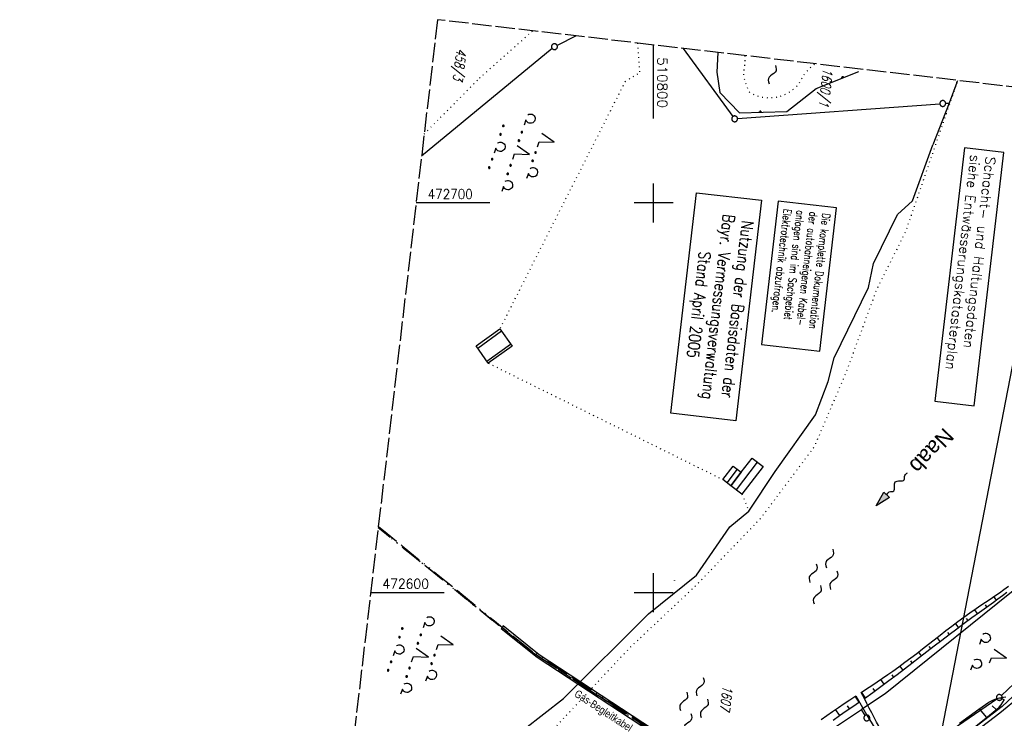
# Model space of a CAD drawing. Extents: x 510637 to 511182, y 471777 to 472747.
# Tile 27 of 42: x 510637 to 510890, y 472568 to 472747. Entities that reach past the tile are written whole.
import ezdxf
from ezdxf.enums import TextEntityAlignment as Align

# ---------------------------------------------------------------- set-up
doc = ezdxf.new("R2010")
doc.units = 0
doc.header["$LTSCALE"] = 10
doc.header["$MEASUREMENT"] = 0
for name, pattern in [('ACAD_ISO13W100', [37, 12, -3, 12, -3, 0.5, -3, 0.5, -3]), ('AUSGEZOGEN', [0]), ('LT00', [0]), ('LT08', [0.42, 0.2, -0.1, 0.02, -0.1]), ('LT14', [0.6, 0.5, -0.1]), ('PUNKTX2_STR', [0.6, 0.1, -0.5])]:
    doc.linetypes.add(name, pattern=pattern)
doc.layers.get('0').update_dxf_attribs({"linetype": 'LT00'})
for name, color, linetype in [('--FLIEßRICHTPFEIL', 180, 'Continuous'), ('--WASSER_GRENZE', 180, 'PUNKTX2_STR'), ('--WASSER_NUTZUNG', 180, 'Continuous'), ('ABWASSERLTG', 24, 'LT00'), ('BAB-KABEL_TEXT_KASTEN', 224, 'Continuous'), ('D-D_BESCHRIFT', 182, 'Continuous'), ('DFK_BEB_SCHR', 254, 'LT00'), ('DFK_BEBAUUNG', 250, 'LT00'), ('DFK_FLUR_NR', 250, 'LT00'), ('DFK_GZPKT', 250, 'LT00'), ('DFK_KATASTER', 250, 'LT00'), ('DFK_NUTZUNG', 250, 'LT00'), ('DFK_NUTZUNGSGRENZE', 70, 'PUNKTX2_STR'), ('DFK_STAND', 22, 'LT00'), ('DFK_TOPO-ANL', 252, 'LT00'), ('DFK_TOPO-SYM', 252, 'LT00'), ('GASLTG', 250, 'ACAD_ISO13W100'), ('GASLTG_TEXT', 250, 'Continuous'), ('GEWÄSSERNAME', 255, 'Continuous'), ('STROM_FREILTG', 80, 'STROMFREILEITUNG'), ('STROM_UNTER', 80, 'LT08'), ('V94_AFBR_BAB', 250, 'LT00'), ('V94_BOESCH', 250, 'LT00'), ('V94_BOSCHUNG', 250, 'LT00'), ('V94_GRABEN', 250, 'LT00'), ('V94_RASTER', 250, 'LT00')]:
    doc.layers.add(name, color=color, linetype=linetype)
doc.layers.add('-BLATT_94-RAND', color=7, linetype='LT14', plot=False)
doc.styles.add('Beschrift', font='ARIAL.TTF')
doc.styles.add('ROMANS', font='romans.shx', dxfattribs={"width": 0.8})
doc.styles.get("Standard").update_dxf_attribs({"font": 'romans.shx'})
doc.styles.add('Strom', font='txt.shx')
doc.styles.add('Versorgungsltg', font='ARIAL.TTF', dxfattribs={"width": 0.8, "height": 2})
doc.linetypes.add('STROMFREILEITUNG', pattern='A,12.7,-5.5,["xx",Strom,S=2.5,R=0,X=-2.6,Y=-0.85],-4.35', length=22.55)

# ---------------------------------------------------------------- blocks, each defined once
blk = doc.blocks.new('SYMB7201')
at = {"color": 0, "linetype": 'ByBlock'}
for p, q in [((0, 0.385), (-0.11, 0.015)), ((-0.255, -0.385), (-0.115, -0.385)), ((0.445, -0.385), (0.585, -0.385))]:
    blk.add_line(p, q, dxfattribs=at)
for points in [[(0.25, 0.015), (0.11, 0.015), (0, 0.385)], [(-0.393816, -0.383308), (-0.416239, -0.362945), (-0.432849, -0.337617), (-0.442589, -0.308936), (-0.444836, -0.27873), (-0.439449, -0.248923), (-0.426769, -0.221415), (-0.407606, -0.197958), (-0.38318, -0.180047), (-0.355047, -0.168823), (-0.325, -0.165), (-0.294953, -0.168823), (-0.26682, -0.180047), (-0.242394, -0.197959), (-0.223231, -0.221415), (-0.210551, -0.248923), (-0.205164, -0.27873), (-0.207411, -0.308936), (-0.21715, -0.337617), (-0.233761, -0.362945), (-0.256184, -0.383308)], [(0.306185, -0.383308), (0.283761, -0.362945), (0.267151, -0.337617), (0.257411, -0.308936), (0.255164, -0.27873), (0.260552, -0.248923), (0.273231, -0.221415), (0.292394, -0.197958), (0.31682, -0.180047), (0.344953, -0.168823), (0.375, -0.165), (0.405047, -0.168823), (0.43318, -0.180047), (0.457606, -0.197959), (0.476769, -0.221415), (0.489449, -0.248923), (0.494836, -0.27873), (0.492589, -0.308936), (0.48285, -0.337617), (0.466239, -0.362945), (0.443816, -0.383308)]]:
    blk.add_lwpolyline(points, dxfattribs=at)
blk = doc.blocks.new('SYMB7160')
at = {"color": 0, "linetype": 'ByBlock'}
for p, q in [((-0.115, 0.327919), (-0.115, 0.302081)), ((-0.11, 0.297895), (-0.11, 0.332105)), ((-0.105, 0.334164), (-0.105, 0.295836)), ((-0.1, 0.295204), (-0.1, 0.334796)), ((-0.095, 0.334164), (-0.095, 0.295836)), ((-0.09, 0.297895), (-0.09, 0.332105)), ((-0.085, 0.327919), (-0.085, 0.302081)), ((-0.08, 0.314874), (-0.08, 0.315145)), ((0.115, 0.327919), (0.115, 0.302081)), ((0.12, 0.297895), (0.12, 0.332105)), ((0.125, 0.334164), (0.125, 0.295836)), ((0.13, 0.295204), (0.13, 0.334796)), ((0.135, 0.334164), (0.135, 0.295836)), ((0.14, 0.297895), (0.14, 0.332105)), ((0.145, 0.327919), (0.145, 0.302081)), ((0.15, 0.314874), (0.15, 0.315145)), ((0.47, 0.315), (0.61, 0.315)), ((0, 0.185), (-0.11, -0.185)), ((-0.81, -0.185), (-0.67, -0.185)), ((-0.495, -0.172081), (-0.495, -0.197919)), ((-0.49, -0.202106), (-0.49, -0.167895)), ((-0.485, -0.165836), (-0.485, -0.204164)), ((-0.48, -0.204796), (-0.48, -0.165204)), ((-0.475, -0.165836), (-0.475, -0.204164)), ((-0.47, -0.202106), (-0.47, -0.167895)), ((-0.465, -0.172081), (-0.465, -0.197919)), ((-0.46, -0.185126), (-0.46, -0.184855)), ((-0.265, -0.172081), (-0.265, -0.197919)), ((-0.26, -0.202106), (-0.26, -0.167895)), ((-0.255, -0.165836), (-0.255, -0.204164)), ((-0.25, -0.204796), (-0.25, -0.165204)), ((-0.245, -0.165836), (-0.245, -0.204164)), ((-0.24, -0.202106), (-0.24, -0.167895)), ((-0.235, -0.172081), (-0.235, -0.197919)), ((-0.23, -0.185126), (-0.23, -0.184855)), ((0.405, -0.172081), (0.405, -0.197919)), ((0.41, -0.202106), (0.41, -0.167895)), ((0.415, -0.165836), (0.415, -0.204164)), ((0.42, -0.204796), (0.42, -0.165204)), ((0.425, -0.165836), (0.425, -0.204164)), ((0.43, -0.202106), (0.43, -0.167895)), ((0.435, -0.172081), (0.435, -0.197919)), ((0.44, -0.185126), (0.44, -0.184855)), ((0.635, -0.172081), (0.635, -0.197919)), ((0.64, -0.202106), (0.64, -0.167895)), ((0.645, -0.165836), (0.645, -0.204164)), ((0.65, -0.204796), (0.65, -0.165204)), ((0.655, -0.165836), (0.655, -0.204164)), ((0.66, -0.202106), (0.66, -0.167895)), ((0.665, -0.172081), (0.665, -0.197919)), ((0.67, -0.185126), (0.67, -0.184855)), ((0.99, -0.185), (1.13, -0.185)), ((-0.494999, -0.672082), (-0.494999, -0.69792)), ((-0.489999, -0.702107), (-0.489999, -0.667896)), ((-0.484999, -0.665837), (-0.484999, -0.704165)), ((-0.479999, -0.704798), (-0.479999, -0.665205)), ((-0.474999, -0.665837), (-0.474999, -0.704165)), ((-0.469999, -0.702107), (-0.469999, -0.667896)), ((-0.464999, -0.672082), (-0.464999, -0.69792)), ((-0.459999, -0.685127), (-0.459999, -0.684856)), ((-0.264999, -0.672082), (-0.264999, -0.69792)), ((-0.259999, -0.702107), (-0.259999, -0.667896)), ((-0.254999, -0.665837), (-0.254999, -0.704165)), ((-0.249999, -0.704798), (-0.249999, -0.665205)), ((-0.244999, -0.665837), (-0.244999, -0.704165)), ((-0.239999, -0.702107), (-0.239999, -0.667896)), ((-0.234999, -0.672082), (-0.234999, -0.69792)), ((-0.229999, -0.685127), (-0.229999, -0.684856)), ((0.12, -0.685), (0.26, -0.685)), ((0.405001, -0.672082), (0.405001, -0.69792)), ((0.410001, -0.702107), (0.410001, -0.667896)), ((0.415001, -0.665837), (0.415001, -0.704165)), ((0.420001, -0.704798), (0.420001, -0.665205)), ((0.425001, -0.665837), (0.425001, -0.704165)), ((0.430001, -0.702107), (0.430001, -0.667896)), ((0.435001, -0.672082), (0.435001, -0.69792)), ((0.440001, -0.685127), (0.440001, -0.684856)), ((0.635001, -0.672082), (0.635001, -0.69792)), ((0.640001, -0.702107), (0.640001, -0.667896)), ((0.645001, -0.665837), (0.645001, -0.704165)), ((0.650001, -0.704798), (0.650001, -0.665205)), ((0.655001, -0.665837), (0.655001, -0.704165)), ((0.660001, -0.702107), (0.660001, -0.667896)), ((0.665001, -0.672082), (0.665001, -0.69792)), ((0.670001, -0.685127), (0.670001, -0.684856))]:
    blk.add_line(p, q, dxfattribs=at)
for points in [[(-0.25, 0.315), (-0.39, 0.315), (-0.5, 0.685), (-0.61, 0.315)], [(0.331185, 0.316692), (0.309033, 0.337447), (0.292775, 0.363081), (0.283443, 0.391966), (0.28163, 0.422267), (0.287451, 0.452058), (0.300537, 0.479448), (0.320056, 0.502696), (0.344767, 0.520324), (0.373102, 0.531213), (0.40326, 0.534672), (0.433324, 0.530479), (0.461385, 0.518902), (0.48566, 0.500677), (0.504606, 0.47696), (0.51702, 0.44926), (0.522114, 0.419335), (0.519563, 0.389087), (0.509529, 0.360438), (0.492651, 0.335208), (0.47, 0.315)], [(-0.08, 0.315), (-0.081981, 0.323678), (-0.08753, 0.330637), (-0.09555, 0.334499), (-0.10445, 0.334499), (-0.11247, 0.330637), (-0.118019, 0.323678), (-0.12, 0.315), (-0.118019, 0.306322), (-0.11247, 0.299363), (-0.10445, 0.295501), (-0.09555, 0.295501), (-0.08753, 0.299363), (-0.081981, 0.306322), (-0.08, 0.315)], [(0.15, 0.315), (0.148019, 0.323678), (0.14247, 0.330637), (0.13445, 0.334499), (0.12555, 0.334499), (0.11753, 0.330637), (0.111981, 0.323678), (0.11, 0.315), (0.111981, 0.306322), (0.11753, 0.299363), (0.12555, 0.295501), (0.13445, 0.295501), (0.14247, 0.299363), (0.148019, 0.306322), (0.15, 0.315)], [(-0.948816, -0.183308), (-0.971239, -0.162945), (-0.987849, -0.137617), (-0.997589, -0.108936), (-0.999836, -0.07873), (-0.994448, -0.048923), (-0.981769, -0.021415), (-0.962606, 0.002042)], [(-0.962606, 0.002042), (-0.93818, 0.019953), (-0.910047, 0.031177), (-0.88, 0.035), (-0.849953, 0.031177), (-0.82182, 0.019953), (-0.797394, 0.002041)], [(-0.797394, 0.002041), (-0.77823, -0.021415), (-0.765551, -0.048923), (-0.760164, -0.07873), (-0.762411, -0.108936), (-0.772151, -0.137617), (-0.788761, -0.162945), (-0.811185, -0.183308)], [(0.25, -0.185), (0.11, -0.185), (0, 0.185)], [(0.851185, -0.183308), (0.828981, -0.162539), (0.812677, -0.136876), (0.803312, -0.107952), (0.801479, -0.077603), (0.807295, -0.047762), (0.820391, -0.020323), (0.839933, 0.002967)], [(0.839933, 0.002967), (0.86468, 0.020629), (0.893059, 0.031539), (0.923264, 0.035004), (0.953376, 0.030804), (0.98148, 0.019205), (1.005789, 0.000945)], [(1.005789, 0.000945), (1.024758, -0.022815), (1.037181, -0.050564), (1.042268, -0.080539), (1.039696, -0.110833), (1.029628, -0.139521), (1.012704, -0.164779), (0.99, -0.185)], [(-0.46, -0.185), (-0.461981, -0.176322), (-0.46753, -0.169363), (-0.47555, -0.165501), (-0.48445, -0.165501), (-0.49247, -0.169363), (-0.498019, -0.176322), (-0.5, -0.185), (-0.498019, -0.193678), (-0.49247, -0.200637), (-0.48445, -0.204499), (-0.47555, -0.204499), (-0.46753, -0.200637), (-0.461981, -0.193678), (-0.46, -0.185)], [(-0.23, -0.185), (-0.231981, -0.176322), (-0.23753, -0.169363), (-0.24555, -0.165501), (-0.25445, -0.165501), (-0.26247, -0.169363), (-0.268019, -0.176322), (-0.27, -0.185), (-0.268019, -0.193678), (-0.26247, -0.200637), (-0.25445, -0.204499), (-0.24555, -0.204499), (-0.23753, -0.200637), (-0.231981, -0.193678), (-0.23, -0.185)], [(0.44, -0.185), (0.438019, -0.176322), (0.43247, -0.169363), (0.42445, -0.165501), (0.41555, -0.165501), (0.40753, -0.169363), (0.401981, -0.176322), (0.4, -0.185), (0.401981, -0.193678), (0.40753, -0.200637), (0.41555, -0.204499), (0.42445, -0.204499), (0.43247, -0.200637), (0.438019, -0.193678), (0.44, -0.185)], [(0.67, -0.185), (0.668019, -0.176322), (0.66247, -0.169363), (0.654451, -0.165501), (0.64555, -0.165501), (0.63753, -0.169363), (0.631981, -0.176322), (0.63, -0.185), (0.631981, -0.193678), (0.63753, -0.200637), (0.64555, -0.204499), (0.654451, -0.204499), (0.66247, -0.200637), (0.668019, -0.193678), (0.67, -0.185)], [(-0.018816, -0.683308), (-0.041069, -0.662525), (-0.057415, -0.636836), (-0.066813, -0.607873), (-0.068665, -0.577481), (-0.062854, -0.547591), (-0.049749, -0.520107), (-0.030183, -0.496776), (-0.005403, -0.479082), (0.023017, -0.468152), (0.053267, -0.46468), (0.083424, -0.468888), (0.111569, -0.480508), (0.135911, -0.4988), (0.154902, -0.522601), (0.167333, -0.550397), (0.172414, -0.580419), (0.169822, -0.610758), (0.159721, -0.639482), (0.142754, -0.664766), (0.12, -0.685)], [(-0.459999, -0.685001), (-0.461979, -0.676324), (-0.467529, -0.669365), (-0.475548, -0.665503), (-0.484449, -0.665503), (-0.492468, -0.669365), (-0.498018, -0.676324), (-0.499999, -0.685001), (-0.498018, -0.693679), (-0.492468, -0.700638), (-0.484449, -0.7045), (-0.475548, -0.7045), (-0.467529, -0.700638), (-0.461979, -0.693679), (-0.459999, -0.685001)], [(-0.229999, -0.685001), (-0.231979, -0.676324), (-0.237529, -0.669365), (-0.245548, -0.665503), (-0.254449, -0.665503), (-0.262468, -0.669365), (-0.268018, -0.676324), (-0.269999, -0.685001), (-0.268018, -0.693679), (-0.262468, -0.700638), (-0.254449, -0.7045), (-0.245548, -0.7045), (-0.237529, -0.700638), (-0.231979, -0.693679), (-0.229999, -0.685001)], [(0.440001, -0.685001), (0.438021, -0.676323), (0.432471, -0.669364), (0.424452, -0.665503), (0.415551, -0.665503), (0.407532, -0.669364), (0.401982, -0.676323), (0.400001, -0.685001), (0.401982, -0.693679), (0.407532, -0.700638), (0.415551, -0.7045), (0.424452, -0.7045), (0.432471, -0.700638), (0.438021, -0.693679), (0.440001, -0.685001)], [(0.670001, -0.685001), (0.668021, -0.676323), (0.662471, -0.669364), (0.654452, -0.665503), (0.645551, -0.665503), (0.637532, -0.669364), (0.631982, -0.676323), (0.630001, -0.685001), (0.631982, -0.693679), (0.637532, -0.700638), (0.645551, -0.7045), (0.654452, -0.7045), (0.662471, -0.700638), (0.668021, -0.693679), (0.670001, -0.685001)]]:
    blk.add_lwpolyline(points, dxfattribs=at)
blk = doc.blocks.new('SYMB7293')
at = {"color": 0, "linetype": 'ByBlock'}
for p, q in [((-0.25, 0), (-0.25, 0.2)), ((0, 0), (0, 0.4)), ((0.25, 0), (0.25, 0.2))]:
    blk.add_line(p, q, dxfattribs=at)
blk = doc.blocks.new('SYMB7301')
at = {"color": 0, "linetype": 'ByBlock'}
for p, q in [((-0.128693, 0), (0, 0.128693)), ((0, -0.128693), (-0.128693, 0)), ((0, 0.128693), (0.128693, 0)), ((0.128693, 0), (0, -0.128693)), ((0.000059, -0.009738), (0.000059, 0.009897)), ((-0.00901, -0.004339), (-0.002225, -0.009749))]:
    blk.add_line(p, q, dxfattribs=at)
for points in [[(-0.002225, 0.009749), (-0.00901, 0.004339), (-0.00901, -0.004339)], [(0.01, 0), (0.006235, 0.007818), (-0.002225, 0.009749)], [(-0.002225, -0.009749), (0.006235, -0.007818), (0.01, 0)]]:
    blk.add_lwpolyline(points, dxfattribs=at)
blk = doc.blocks.new('SYMB7010')
at = {"color": 0, "linetype": 'ByBlock'}
for points in [[(-0.031408, 0.499213), (-0.093728, 0.49134), (-0.15457, 0.475719), (-0.212975, 0.452595), (-0.268021, 0.422333), (-0.31884, 0.385411), (-0.36463, 0.342411), (-0.40467, 0.29401), (-0.438329, 0.240973), (-0.465074, 0.184136), (-0.484486, 0.124395), (-0.496256, 0.062692), (-0.5002, 0)], [(-0.5002, 0), (-0.496256, -0.062692), (-0.484486, -0.124395), (-0.465075, -0.184136), (-0.438329, -0.240973), (-0.404671, -0.29401), (-0.36463, -0.342411), (-0.31884, -0.385411), (-0.268021, -0.422333), (-0.212975, -0.452595), (-0.154571, -0.475719), (-0.093728, -0.49134), (-0.031408, -0.499213), (0.031408, -0.499213)], [(0.5002, 0), (0.496256, 0.062692), (0.484485, 0.124395), (0.465074, 0.184136), (0.438329, 0.240973), (0.40467, 0.29401), (0.36463, 0.342411), (0.31884, 0.385411), (0.268021, 0.422333), (0.212975, 0.452595), (0.15457, 0.475719), (0.093728, 0.49134), (0.031408, 0.499213), (-0.031408, 0.499213)], [(0.031408, -0.499213), (0.093728, -0.491341), (0.15457, -0.475719), (0.212975, -0.452595), (0.268021, -0.422333), (0.31884, -0.385411), (0.36463, -0.342411), (0.404671, -0.294011), (0.438329, -0.240974), (0.465075, -0.184136), (0.484486, -0.124395), (0.496256, -0.062692), (0.500201, 0)]]:
    blk.add_lwpolyline(points, dxfattribs=at)
blk = doc.blocks.new('SYMB7250')
at = {"color": 0, "linetype": 'ByBlock'}
for points in [[(-0.25, 0.28), (-0.208333, 0.308889), (-0.166667, 0.331111), (-0.125, 0.34), (-0.083333, 0.331111), (-0.041667, 0.308889), (0, 0.28)], [(0, 0.28), (0.041667, 0.251111), (0.083333, 0.228889), (0.125, 0.22), (0.166667, 0.228889), (0.208333, 0.251111), (0.25, 0.28)], [(-0.74, 0), (-0.698333, 0.028889), (-0.656667, 0.051111), (-0.615, 0.06), (-0.573333, 0.051111), (-0.531667, 0.028889), (-0.49, 0)], [(-0.49, 0), (-0.448333, -0.028889), (-0.406667, -0.051111), (-0.365, -0.06), (-0.323333, -0.051111), (-0.281667, -0.028889), (-0.24, 0)], [(0.24, 0), (0.281667, 0.028889), (0.323333, 0.051111), (0.365, 0.06), (0.406667, 0.051111), (0.448333, 0.028889), (0.49, 0)], [(0.49, 0), (0.531667, -0.028889), (0.573333, -0.051111), (0.615, -0.06), (0.656667, -0.051111), (0.698333, -0.028889), (0.74, 0)], [(-0.25, -0.28), (-0.208333, -0.251111), (-0.166667, -0.228889), (-0.125, -0.22), (-0.083333, -0.228889), (-0.041667, -0.251111), (0, -0.28)], [(0, -0.28), (0.041667, -0.308889), (0.083333, -0.331111), (0.125, -0.34), (0.166667, -0.331111), (0.208333, -0.308889), (0.25, -0.28)]]:
    blk.add_lwpolyline(points, dxfattribs=at)
blk = doc.blocks.new('FLIEßRICHTPFEIL')
at = {"layer": '--FLIEßRICHTPFEIL'}
blk.add_hatch(color=256, dxfattribs=at).paths.add_polyline_path([(-1.95, 0.4875), (-1.95, -0.4875), (0, 0)])
for p, q in [((-1.95, 0.4875), (-1.95, -0.4875)), ((-1.95, 0.4875), (0, 0)), ((0, 0), (-1.95, -0.4875))]:
    blk.add_line(p, q, dxfattribs=at)
at = {"layer": '--FLIEßRICHTPFEIL', "start_tangent": (-1, 0), "end_tangent": (-1, 0)}
blk.add_spline([(-1.95, 0), (-2.4375, 0), (-2.925, 0.325), (-3.4125, 0), (-3.9, -0.325), (-4.3875, 0), (-4.875, 0.325), (-5.3625, 0), (-5.85, 0)], degree=3, dxfattribs=at)
blk = doc.blocks.new('SYMB7251')
at = {"color": 0, "linetype": 'ByBlock'}
for points in [[(-0.25, 0), (-0.208333, 0.028889), (-0.166667, 0.051111), (-0.125, 0.06), (-0.083333, 0.051111), (-0.041667, 0.028889), (0, 0)], [(0, 0), (0.041667, -0.028889), (0.083333, -0.051111), (0.125, -0.06), (0.166667, -0.051111), (0.208333, -0.028889), (0.25, 0)]]:
    blk.add_lwpolyline(points, dxfattribs=at)

msp = doc.modelspace()

# ---------------------------------------------------------------- linework, layer by layer
at = {"layer": '--WASSER_GRENZE', "ltscale": 0.2}
msp.add_line((510877.89, 472730.93), (510878.11, 472731.42), dxfattribs=at)
at = {"layer": '--WASSER_GRENZE', "ltscale": 0.2, "flags": 128}
for points in [[(510823.44, 472737.8), (510823.45, 472737.38), (510823.4, 472735.95), (510823.26, 472734.54), (510823.03, 472733.13), (510823.21, 472732.14), (510823.46, 472731.16), (510823.79, 472730.21), (510824.18, 472729.28), (510824.64, 472728.38), (510825.43, 472727.95), (510826.26, 472727.6), (510827.12, 472727.32), (510828, 472727.13), (510828.9, 472727.01), (510829.8, 472726.98), (510830.7, 472727.03), (510831.59, 472727.17), (510832.47, 472727.38), (510833.32, 472727.67), (510834.08, 472728.01), (510834.8, 472728.4), (510835.49, 472728.86), (510836.14, 472729.38), (510836.75, 472729.94), (510837.3, 472730.56), (510837.76, 472731.46), (510838.29, 472732.33), (510838.88, 472733.15), (510839.53, 472733.93), (510840.23, 472734.66), (510840.98, 472735.34), (510841.43, 472735.7)], [(510877.89, 472730.93), (510864.68, 472692.62), (510857.17, 472677.59), (510849.32, 472656.26), (510841.16, 472637.27), (510827.54, 472619.11), (510810.97, 472601.88), (510793.74, 472585.67), (510774.57, 472565.22), (510759.01, 472553.42), (510735.8, 472538.49), (510719.19, 472530.02)]]:
    msp.add_lwpolyline(points, dxfattribs=at)
at = {"layer": '-BLATT_94-RAND'}
msp.add_lwpolyline([(510744.52, 472747.01), (510637.26, 471828.25), (511074.29, 471777.23), (511181.55, 472695.99), (510744.52, 472747.01)], dxfattribs=at)
at = {"layer": 'ABWASSERLTG', "flags": 128}
msp.add_lwpolyline([(510992.48, 472718.06), (510975.32, 472692.6), (510925.14, 472605.88), (510924.12, 472605.31), (510923.06, 472604.18), (510922.93, 472602.91), (510917.21, 472597.75), (510912.1, 472592.47), (510903.15, 472583.62), (510889.47, 472570.73), (510877.72, 472561.7), (510864.31, 472552.3), (510862.65, 472551.25), (510847.92, 472541.66), (510836.97, 472533.63), (510819.05, 472521.36), (510808.87, 472512.39), (510795.55, 472495.78), (510794.32, 472493.59), (510788.01, 472478.94), (510784.6, 472467.27), (510781.17, 472453.7), (510778.48, 472440.6), (510776.55, 472430.24), (510771.92, 472413.92), (510768.24, 472406.87), (510762.34, 472400.11), (510756.53, 472393.38), (510754.84, 472392.8), (510752.02, 472392.02), (510749.54, 472391.72), (510747.02, 472391.98), (510737.6, 472394.61), (510715.13, 472399.66), (510711.37, 472394.19), (510702.06, 472383.31)], dxfattribs=at)
at = {"layer": 'BAB-KABEL_TEXT_KASTEN', "linetype": 'AUSGEZOGEN'}
msp.add_lwpolyline([(510831.99, 472700.48), (510827.69, 472663.67), (510842.65, 472661.92), (510846.94, 472698.73)], close=True, dxfattribs=at)
at = {"layer": 'D-D_BESCHRIFT'}
msp.add_lwpolyline([(510879.78, 472714.14), (510872.18, 472649.09), (510882.34, 472647.91), (510889.93, 472712.95)], close=True, dxfattribs=at)
at = {"layer": 'DFK_BEB_SCHR'}
for p, q in [((510760.99, 472667.05), (510754.88, 472662.67)), ((510757.19, 472659.41), (510763.3, 472663.78)), ((510818.89, 472628.15), (510821.55, 472631.62)), ((510821.25, 472626.33), (510826.7, 472633.47))]:
    msp.add_line(p, q, dxfattribs=at)
at = {"layer": 'DFK_BEBAUUNG'}
for points in [[(510754.42, 472663.32, 0), (510760.53, 472667.7, 0), (510763.7, 472663.21, 0), (510757.57, 472658.87, 0), (510754.42, 472663.32, 0)], [(510819.85, 472627.41, 0), (510822.5, 472630.88, 0), (510825.33, 472634.52, 0), (510828.16, 472632.34, 0), (510822.68, 472625.23, 0), (510819.85, 472627.41, 0)], [(510817.79, 472628.98, 0), (510820.46, 472632.47, 0), (510822.5, 472630.88, 0), (510819.85, 472627.41, 0), (510817.79, 472628.98, 0)]]:
    msp.add_polyline3d(points, dxfattribs=at)
at = {"layer": 'DFK_KATASTER'}
for p, q in [((510780.15, 472742.85), (510775.22, 472740.42)), ((510773.97, 472739.61), (510740.43, 472711.99)), ((510807.59, 472739.65), (510820.37, 472722.17)), ((510877.89, 472730.93), (510875.85, 472725.62)), ((510877.89, 472730.93), (510878.08, 472731.42)), ((510821.56, 472721.62), (510873.49, 472725.44)), ((510875.85, 472725.62), (510871.72, 472714.86)), ((510874.99, 472725.56), (510875.85, 472725.62)), ((510866.47, 472700.56), (510871.72, 472714.86)), ((510862.65, 472697), (510866.47, 472700.56)), ((510856.44, 472684.43), (510862.65, 472697)), ((510855.14, 472678.24), (510856.44, 472684.43)), ((510846.33, 472660.24), (510855.14, 472678.24)), ((510844.85, 472654.15), (510846.33, 472660.24)), ((510841.6, 472645.63), (510844.85, 472654.15)), ((510831.22, 472631.07), (510841.6, 472645.63)), ((510824.47, 472620.92), (510831.22, 472631.07)), ((510819.54, 472616.86), (510824.47, 472620.92)), ((510814.48, 472609.4), (510819.54, 472616.86)), ((510811.02, 472604.48), (510814.48, 472609.4)), ((510798.69, 472594.51), (510811.02, 472604.48)), ((510898.25, 472605.23), (510859.42, 472574.01)), ((510917.59, 472600.43), (510889.3, 472573.59)), ((510776.85, 472572.78), (510798.69, 472594.51)), ((510859.42, 472574.01), (510853.37, 472569.99)), ((510766.8, 472564.94), (510776.85, 472572.78)), ((510888.14, 472572.65), (510863.25, 472555.6)), ((510833.13, 472556.54), (510853.37, 472569.99)), ((510854.33, 472568.45), (510853.37, 472569.99))]:
    msp.add_line(p, q, dxfattribs=at)
at = {"layer": 'DFK_NUTZUNGSGRENZE', "ltscale": 0.2}
for p, q in [((510755.31, 472732.01), (510768.97, 472744.16)), ((510795.86, 472741.02), (510796.37, 472733.39)), ((510792.71, 472731.16), (510796.37, 472733.39)), ((510741.1, 472717.7), (510755.31, 472732.01)), ((510792.71, 472731.16), (510760.53, 472667.7)), ((510757.57, 472658.87), (510817.79, 472628.98)), ((510822.68, 472625.23), (510824.47, 472620.92))]:
    msp.add_line(p, q, dxfattribs=at)
at = {"layer": 'DFK_STAND'}
msp.add_lwpolyline([(510827.7, 472700.66), (510821.1, 472644.04), (510804.4, 472645.99), (510811.01, 472702.61)], close=True, dxfattribs=at)
at = {"layer": 'DFK_TOPO-ANL'}
for p, q in [((510816.5, 472738.61), (510816.21, 472733.51)), ((510816.21, 472733.51), (510817.04, 472728.35)), ((510841.72, 472729.36), (510852.69, 472733.76)), ((510817.04, 472728.35), (510822.02, 472723.12)), ((510834.23, 472723.45), (510841.72, 472729.36)), ((510822.02, 472723.12), (510834.23, 472723.45))]:
    msp.add_line(p, q, dxfattribs=at)
at = {"layer": 'GASLTG', "ltscale": 0.05, "flags": 128}
for points in [[(510729.34, 472616.95), (510731.57, 472615.13), (510735.41, 472612), (510740.86, 472607.58), (510744.69, 472604.49), (510750.22, 472600.01), (510759.14, 472592.74), (510763.51, 472589.13), (510768.58, 472585.14), (510770.7, 472583.73), (510831.86, 472543.39), (510836.34, 472538.07), (510836.16, 472534.44), (510832.46, 472531.94), (510826.27, 472528.02), (510822.46, 472525.38), (510818, 472522.11), (510812.95, 472518.06), (510809.58, 472515.11), (510804.29, 472509.77), (510800.91, 472505.92), (510797.05, 472500.98), (510796.74, 472500.46), (510793.12, 472494.08), (510791, 472489.97), (510788.07, 472483.49), (510786.49, 472478.82), (510784.76, 472473.42), (510782.98, 472467.34), (510781.27, 472461.31), (510779.92, 472455.73), (510778.69, 472449.9), (510777.61, 472443.98), (510776.63, 472438.24), (510775.57, 472432.1), (510774.28, 472425.86), (510772.79, 472420.46), (510771.64, 472417.15), (510768.58, 472409.16), (510762.93, 472402.45), (510758.03, 472398.82), (510753.21, 472395.37), (510752.36, 472394.8), (510745.83, 472396.7), (510740.69, 472398.18), (510738.8, 472398.76), (510735.86, 472399.69), (510717.83, 472374.28), (510717.59, 472374.02), (510713.99, 472374.67), (510707.7, 472375.83), (510705.58, 472374.31), (510701.61, 472371.5), (510701.09, 472371.05), (510700.87, 472370.86)], [(510700.87, 472373.14), (510700.88, 472373.14), (510702.56, 472372.65), (510704.22, 472373.64), (510705.76, 472374.77), (510705.85, 472374.83), (510707.63, 472375.97), (510715.81, 472374.79), (510717.71, 472374.37), (510735.79, 472399.86), (510739.6, 472398.8), (510752.38, 472395.08), (510757.88, 472399.02), (510762.76, 472402.63), (510768.36, 472409.29), (510771.41, 472417.23), (510772.55, 472420.53), (510774.03, 472425.92), (510775.32, 472432.15), (510776.38, 472438.28), (510777.36, 472444.02), (510778.44, 472449.95), (510779.67, 472455.78), (510781.03, 472461.37), (510782.74, 472467.41), (510784.52, 472473.49), (510786.26, 472478.89), (510787.84, 472483.58), (510790.77, 472490.08), (510792.9, 472494.2), (510796.53, 472500.58), (510796.84, 472501.12), (510800.71, 472506.08), (510804.11, 472509.94), (510809.41, 472515.29), (510812.79, 472518.25), (510817.85, 472522.31), (510822.32, 472525.58), (510826.12, 472528.22), (510829.91, 472530.52), (510832.32, 472532.15), (510835.22, 472534.1), (510835.61, 472534.42), (510836.05, 472534.99), (510835.89, 472537.38), (510835.78, 472538.04), (510835.61, 472538.68), (510833.52, 472541.61), (510831.31, 472543.77), (510770.29, 472583.64), (510762.47, 472589.89), (510758.98, 472592.54), (510750.06, 472599.82), (510744.54, 472604.29), (510740.7, 472607.39), (510735.25, 472611.81), (510731.41, 472614.94), (510729.3, 472616.66)]]:
    msp.add_lwpolyline(points, dxfattribs=at)
at = {"layer": 'GASLTG_TEXT'}
msp.add_lwpolyline([(510835.93, 472538.91), (510833.83, 472541.87), (510831.56, 472544.08), (510770.59, 472584.05), (510761.38, 472591.41), (510760.88, 472590.78), (510770.12, 472583.4), (510831.06, 472543.46), (510833.22, 472541.35), (510835.28, 472538.45)], close=True, dxfattribs=at)
at = {"layer": 'STROM_FREILTG', "ltscale": 0.1}
msp.add_lwpolyline([(510905.66, 472728.2), (510864.67, 472516.83), (510814.09, 472278.91), (510736.48, 471907.84), (510717.74, 471818.86)], dxfattribs=at)
at = {"layer": 'STROM_UNTER', "ltscale": 2, "flags": 128}
msp.add_lwpolyline([(510729.31, 472616.72), (510731.44, 472614.98), (510744.57, 472604.33), (510759.01, 472592.58), (510768.46, 472584.98), (510770.59, 472583.56), (510831.72, 472543.24), (510836.16, 472538.02), (510835.96, 472534.55), (510833.83, 472533.11), (510826.15, 472528.19), (510822.35, 472525.54), (510817.88, 472522.27), (510812.83, 472518.22), (510809.44, 472515.25), (510804.14, 472509.91), (510800.75, 472506.05), (510796.88, 472501.09), (510792.95, 472494.18), (510790.81, 472490.06), (510787.89, 472483.56), (510784.56, 472473.48), (510781.07, 472461.36), (510779.72, 472455.78), (510778.49, 472449.94), (510776.43, 472438.28), (510775.37, 472432.14), (510774.08, 472425.91), (510772.6, 472420.52), (510771.45, 472417.22), (510768.4, 472409.26), (510762.79, 472402.6), (510752.33, 472395.02), (510738.86, 472398.96), (510735.78, 472399.93), (510735.78, 472399.93), (510717.52, 472374.24), (510714.03, 472374.87), (510707.65, 472376.04), (510700.96, 472371.2)], dxfattribs=at)
at = {"layer": 'V94_AFBR_BAB'}
msp.add_lwpolyline([(510894.12, 472573.28), (510888.93, 472569.07), (510882.72, 472564.36)], dxfattribs=at)
at = {"layer": 'V94_BOESCH'}
for points in [[(510853.33, 472574.38), (510854.69, 472575.28), (510856.05, 472576.18), (510857.41, 472577.08), (510858.76, 472578), (510860.1, 472578.92), (510861.43, 472579.85), (510862.98, 472580.96), (510864.51, 472582.09), (510866.03, 472583.23), (510867.54, 472584.38), (510869.04, 472585.54), (510870.54, 472586.71), (510872.04, 472587.88), (510873.55, 472589.05), (510875.06, 472590.22), (510876.57, 472591.38), (510878.11, 472592.53), (510879.65, 472593.68), (510881.22, 472594.8), (510882.8, 472595.91), (510883.99, 472596.73), (510885.19, 472597.53), (510886.39, 472598.33), (510887.58, 472599.14), (510888.77, 472599.95), (510889.95, 472600.77), (510891.11, 472601.6)], [(510854.15, 472572.77), (510856.25, 472574.32), (510858.34, 472575.87), (510860.43, 472577.43), (510862.51, 472578.99), (510864.43, 472580.45), (510866.34, 472581.91), (510868.25, 472583.37), (510870.15, 472584.84), (510872.06, 472586.31), (510873.97, 472587.77), (510875.89, 472589.23), (510877.82, 472590.69), (510879.76, 472592.14), (510881.72, 472593.57), (510883.7, 472595), (510884.88, 472595.84), (510886.05, 472596.67), (510887.23, 472597.51), (510888.41, 472598.35), (510889.57, 472599.2), (510890.72, 472600.06)], [(510843.03, 472567.43), (510844.49, 472568.46), (510845.95, 472569.48), (510847.43, 472570.49), (510848.91, 472571.48), (510850.4, 472572.48), (510851.89, 472573.47)], [(510878.51, 472566.48), (510881.02, 472568.28), (510883.52, 472570.08), (510886.03, 472571.89), (510887.07, 472572.38), (510888.15, 472572.77), (510889.26, 472573.06), (510890.4, 472573.26)], [(510852.82, 472571.86), (510851.13, 472570.7), (510849.44, 472569.53), (510847.76, 472568.36), (510846.08, 472567.18)], [(510882.41, 472565.46), (510885.27, 472567.74), (510888.08, 472570.07), (510888.68, 472570.6), (510889.22, 472571.19), (510889.69, 472571.83), (510890.08, 472572.53)]]:
    msp.add_lwpolyline(points, dxfattribs=at)
at = {"layer": 'V94_BOSCHUNG'}
for p, q in [((510888.04, 472598.08), (510887.38, 472599)), ((510885.59, 472596.34), (510885.24, 472596.84)), ((510880.73, 472592.85), (510880.34, 472593.37)), ((510883.15, 472594.61), (510882.41, 472595.64)), ((510878.32, 472591.06), (510877.54, 472592.11)), ((510873.55, 472587.45), (510872.77, 472588.45)), ((510875.93, 472589.26), (510875.54, 472589.78)), ((510871.17, 472585.62), (510870.79, 472586.11)), ((510868.79, 472583.79), (510868.04, 472584.77)), ((510864.02, 472580.14), (510863.25, 472581.16)), ((510866.41, 472581.96), (510866.03, 472582.45)), ((510861.63, 472578.32), (510861.22, 472578.87)), ((510859.22, 472576.52), (510858.34, 472577.71)), ((510852.78, 472571.84), (510851.73, 472573.36)), ((510854.4, 472572.95), (510853.34, 472574.39)), ((510856.81, 472574.74), (510856.33, 472575.39)), ((510890.04, 472572.43), (510888.93, 472572.98)), ((510850.31, 472570.14), (510849.77, 472570.92)), ((510887.97, 472569.98), (510886.96, 472570.9)), ((510847.85, 472568.43), (510846.74, 472570.02)), ((510885.51, 472567.93), (510883.67, 472570.19))]:
    msp.add_line(p, q, dxfattribs=at)
at = {"layer": 'V94_GRABEN'}
for points in [[(510851.89, 472573.47), (510852.93, 472571.66), (510853.99, 472569.86), (510855.04, 472568.06), (510856.11, 472566.27), (510857.3, 472564.3), (510858.51, 472562.34), (510859.72, 472560.38), (510860.94, 472558.42), (510862.16, 472556.47)], [(510863.22, 472556.81), (510862.34, 472558.21), (510861.45, 472559.61), (510860.58, 472561.02), (510859.72, 472562.43), (510858.87, 472563.85), (510858.05, 472565.29), (510857.24, 472566.73), (510856.61, 472567.93), (510855.99, 472569.14), (510855.37, 472570.34), (510854.76, 472571.56), (510854.15, 472572.77), (510853.74, 472573.58), (510853.33, 472574.38)]]:
    msp.add_lwpolyline(points, dxfattribs=at)
at = {"layer": 'V94_RASTER'}
for p, q in [((510800, 472721.63), (510800, 472740.54)), ((510800, 472695), (510800, 472705)), ((510757.94, 472700), (510739.03, 472700)), ((510805, 472700), (510795, 472700)), ((510800, 472595), (510800, 472605)), ((510727.36, 472600), (510746.27, 472600)), ((510795, 472600), (510805, 472600))]:
    msp.add_line(p, q, dxfattribs=at)

# ---------------------------------------------------------------- block references
at = {"layer": '--FLIEßRICHTPFEIL', "xscale": 2.00000000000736, "yscale": 2.000000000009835, "zscale": 2, "rotation": 226.5790520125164}
msp.add_blockref('FLIEßRICHTPFEIL', (510857.15, 472622.26), dxfattribs=at)
at = {"layer": '--WASSER_NUTZUNG', "zscale": 10}
for name, p, xscale, yscale, rotation in [('SYMB7251', (510830.46, 472732.93), 10.00000000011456, 9.999999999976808, 251.2882999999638), ('SYMB7250', (510843.6, 472604.08), 9.999999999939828, 10.00000000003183, 251.2882999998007), ('SYMB7250', (510810.37, 472571.19), 9.999999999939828, 10.00000000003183, 251.2882999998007)]:
    msp.add_blockref(name, p, dxfattribs=dict(at, xscale=xscale, yscale=yscale, rotation=rotation))
at = {"layer": 'DFK_GZPKT', "xscale": 1.499999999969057, "yscale": 1.5, "zscale": 1.5, "rotation": 251.2881100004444}
for p in [(510774.55, 472740.09), (510874.24, 472725.5), (510820.81, 472721.56), (510888.76, 472573.07), (510854.73, 472567.81)]:
    msp.add_blockref('SYMB7010', p, dxfattribs=at)
at = {"layer": 'DFK_NUTZUNG', "xscale": 10, "yscale": 10, "zscale": 10, "rotation": 251.28826}
for name, p in [('SYMB7160', (510766.38, 472713.01)), ('SYMB7160', (510740.44, 472584)), ('SYMB7201', (510886.92, 472584.37))]:
    msp.add_blockref(name, p, dxfattribs=at)
at = {"layer": 'DFK_TOPO-ANL'}
for p, rotation in [((510848.62, 472732.13), 21.85505), ((510827.45, 472723.27), 1.54714)]:
    msp.add_blockref('SYMB7293', p, dxfattribs=dict(at, rotation=rotation))
at = {"layer": 'DFK_TOPO-SYM', "xscale": 0.1, "yscale": 0.1, "zscale": 0.1, "rotation": 359.99968}
msp.add_blockref('SYMB7301', (510805.39, 472603.04), dxfattribs=at)

# ---------------------------------------------------------------- texts
at = {"layer": 'BAB-KABEL_TEXT_KASTEN', "insert": (510845.38, 472697.17), "char_height": 2, "width": 33.7438, "attachment_point": 1, "rotation": 263.3408, "style": 'ROMANS'}
msp.add_mtext('{\\W0.75;Die komplette Dokumentation der autobahneigenen Kabel-\\Panlagen sind im Sachgebiet Elektrotechnik abzufragen.}', dxfattribs=at)
at = {"layer": 'D-D_BESCHRIFT', "style": 'ROMANS'}
for s, p in [('siehe Entwässerungskatasterplan', (510881.39, 472712.44)), ('Schacht- und Haltungsdaten', (510885.33, 472712.01))]:
    msp.add_text(s, height=2.5, rotation=263.3409, dxfattribs=at).set_placement(p)
at = {"layer": 'DFK_FLUR_NR', "oblique": 13.754, "width": 0.75}
for s, p in [('458/3', (510749.45, 472739.71)), ('1600/1', (510843.54, 472734.68)), ('1607', (510817.83, 472576.21))]:
    msp.add_text(s, height=2.5, rotation=263.3409, dxfattribs=at).set_placement(p)
at = {"layer": 'DFK_STAND', "insert": (510823.07, 472672.51), "char_height": 3, "width": 55.058, "attachment_point": 2, "rotation": 263.3409, "style": 'Versorgungsltg'}
msp.add_mtext('{\\Fromans|c0;Nutzung der Basisdaten der Bayr. Vermessungsverwaltung\\PStand April 2005}', dxfattribs=at)
at = {"layer": 'GASLTG_TEXT', "style": 'Versorgungsltg', "width": 0.8}
msp.add_text('Gas-Begleitkabel', height=2, rotation=326.8357, dxfattribs=at).set_placement((510786.59, 472568.86), align=Align.CENTER)
at = {"layer": 'GEWÄSSERNAME', "style": 'Beschrift'}
msp.add_text('Naab', height=4, rotation=226.3255, dxfattribs=at).set_placement((510874.55, 472642.54))
at = {"layer": 'V94_RASTER'}
for s, rotation, width, p in [(' 510800', 270.0005, 1.014, (510801, 472739.13)), (' 472700', 0.0005, 0.902, (510740.44, 472701)), (' 472600', 0.0005, 0.931, (510728.77, 472601))]:
    msp.add_text(s, height=2.5, rotation=rotation, dxfattribs=dict(at, width=width)).set_placement(p)

doc.saveas('drawing.dxf')
